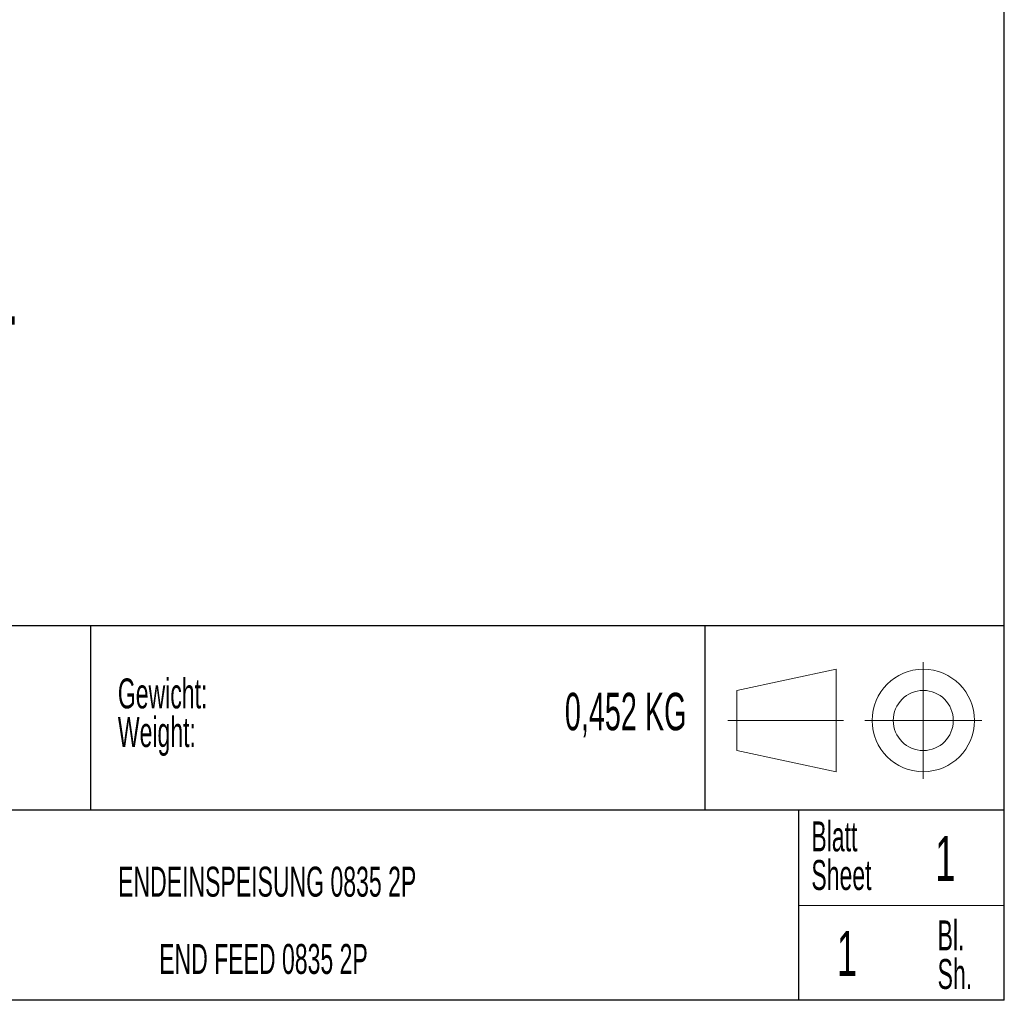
# Model space of a CAD drawing. Header units: millimetres. Extents: x 6 to 415, y 1 to 297.
# Tile 7 of 8: x 349 to 415, y 7 to 72. Entities that reach past the tile are written whole.
import ezdxf

# ---------------------------------------------------------------- set-up
doc = ezdxf.new("R2010")
doc.units = ezdxf.units.MM
doc.layers.add('RAHMEN', color=7, linetype='Continuous')
doc.styles.add('SLDTEXTSTYLE0', font='TXT', dxfattribs={"width": 0.57475})
doc.styles.add('SLDTEXTSTYLE1', font='TXT', dxfattribs={"width": 0.605})

# ---------------------------------------------------------------- blocks, each defined once
blk = doc.blocks.new('Block1')
at = {"layer": 'RAHMEN', "lineweight": 0}
for p, q in [((409.71, 50.038), (409.71, 42.237)), ((396.662, 46.138), (404.386, 46.138)), ((405.81, 46.138), (413.611, 46.138))]:
    blk.add_line(p, q, dxfattribs=at)
at = {"layer": 'RAHMEN', "color": 7, "linetype": 'Continuous', "lineweight": 15}
for p, q in [((397.254, 48.143), (403.893, 49.556)), ((403.893, 49.556), (403.893, 42.72)), ((397.254, 44.133), (397.254, 48.143)), ((403.893, 42.72), (397.254, 44.133))]:
    blk.add_line(p, q, dxfattribs=at)
for radius in [3.418, 2.005]:
    blk.add_circle((409.71, 46.138), radius, dxfattribs=at)
blk = doc.blocks.new('SW_NOTE_1')
at = {"layer": 'RAHMEN', "color": 0, "char_height": 2, "attachment_point": 1, "style": 'SLDTEXTSTYLE0'}
for s, insert in [('Gewicht:', (0, 2.578)), ('Weight:', (0, 0))]:
    blk.add_mtext(s, dxfattribs=dict(at, insert=insert))
blk = doc.blocks.new('SW_NOTE_2')
at = {"layer": 'RAHMEN', "color": 0, "char_height": 2, "attachment_point": 1, "style": 'SLDTEXTSTYLE0'}
for s, insert in [('Bl.', (0, 2.578)), ('Sh.', (0, 0))]:
    blk.add_mtext(s, dxfattribs=dict(at, insert=insert))
blk = doc.blocks.new('SW_NOTE_3')
at = {"layer": 'RAHMEN', "color": 0, "char_height": 2, "attachment_point": 1, "style": 'SLDTEXTSTYLE0'}
for s, insert in [('Blatt', (0, 2.578)), ('Sheet', (0, 0))]:
    blk.add_mtext(s, dxfattribs=dict(at, insert=insert))
blk = doc.blocks.new('SW_NOTE_5')
at = {"layer": 'RAHMEN', "color": 0, "char_height": 2, "attachment_point": 2, "style": 'SLDTEXTSTYLE0'}
for s, insert in [('ENDEINSPEISUNG 0835 2P', (16.595, 2.578)), ('END FEED 0835 2P', (16.347, -2.577))]:
    blk.add_mtext(s, dxfattribs=dict(at, insert=insert))
blk = doc.blocks.new('SW_NOTE_7')
at = {"layer": 'RAHMEN', "color": 0, "char_height": 3.5, "attachment_point": 1, "style": 'SLDTEXTSTYLE1'}
for s, insert in [('Zeichnung unterliegt nicht dem Änderungsdienst.', (0, 4.512)), ('Dient nur zur Information.', (0, -0.009)), ('Drawing is not under revison control.', (0, -9.051)), ('For information purposes only.', (0, -13.572))]:
    blk.add_mtext(s, dxfattribs=dict(at, insert=insert))

msp = doc.modelspace()

# ---------------------------------------------------------------- linework, layer by layer
at = {"layer": 'RAHMEN', "color": 7, "linetype": 'Continuous', "lineweight": 30}
for p, q in [((415.015, 6.583), (415.015, 286.417)), ((415.015, 31.583), (286.714, 31.583)), ((415.015, 19.273), (328.616, 19.273)), ((401.276, 19.273), (401.276, 6.587)), ((415.015, 6.583), (19.897, 6.583))]:
    msp.add_line(p, q, dxfattribs=at)
at = {"layer": 'RAHMEN'}
for p, q in [((354.015, 31.583), (354.015, 19.273)), ((395.015, 31.583), (395.015, 19.273))]:
    msp.add_line(p, q, dxfattribs=at)
at = {"layer": 'RAHMEN', "color": 7, "linetype": 'Continuous', "lineweight": 0}
msp.add_line((401.276, 12.901), (415.015, 12.901), dxfattribs=at)

# ---------------------------------------------------------------- block references
at = {"color": 7, "linetype": 'Continuous'}
msp.add_blockref('Block1', (-0.105, -20.879), dxfattribs=at)
at = {"layer": 'RAHMEN'}
for name, p in [('SW_NOTE_7', (287.663, 50.673)), ('SW_NOTE_1', (355.837, 25.488)), ('SW_NOTE_3', (402.133, 15.947)), ('SW_NOTE_5', (349.211, 12.922)), ('SW_NOTE_2', (410.56, 9.339))]:
    msp.add_blockref(name, p, dxfattribs=at)

# ---------------------------------------------------------------- texts
for s, insert, char_height, attachment_point, style in [('0,452 KG', (393.796, 27.106), 2.5, 3, 'SLDTEXTSTYLE0'), ('1', (410.405, 17.545), 3, 1, 'SLDTEXTSTYLE1'), ('1', (403.831, 11.211), 3, 1, 'SLDTEXTSTYLE1')]:
    msp.add_mtext(s, dxfattribs=dict(at, insert=insert, char_height=char_height, attachment_point=attachment_point, style=style))

doc.saveas('drawing.dxf')
